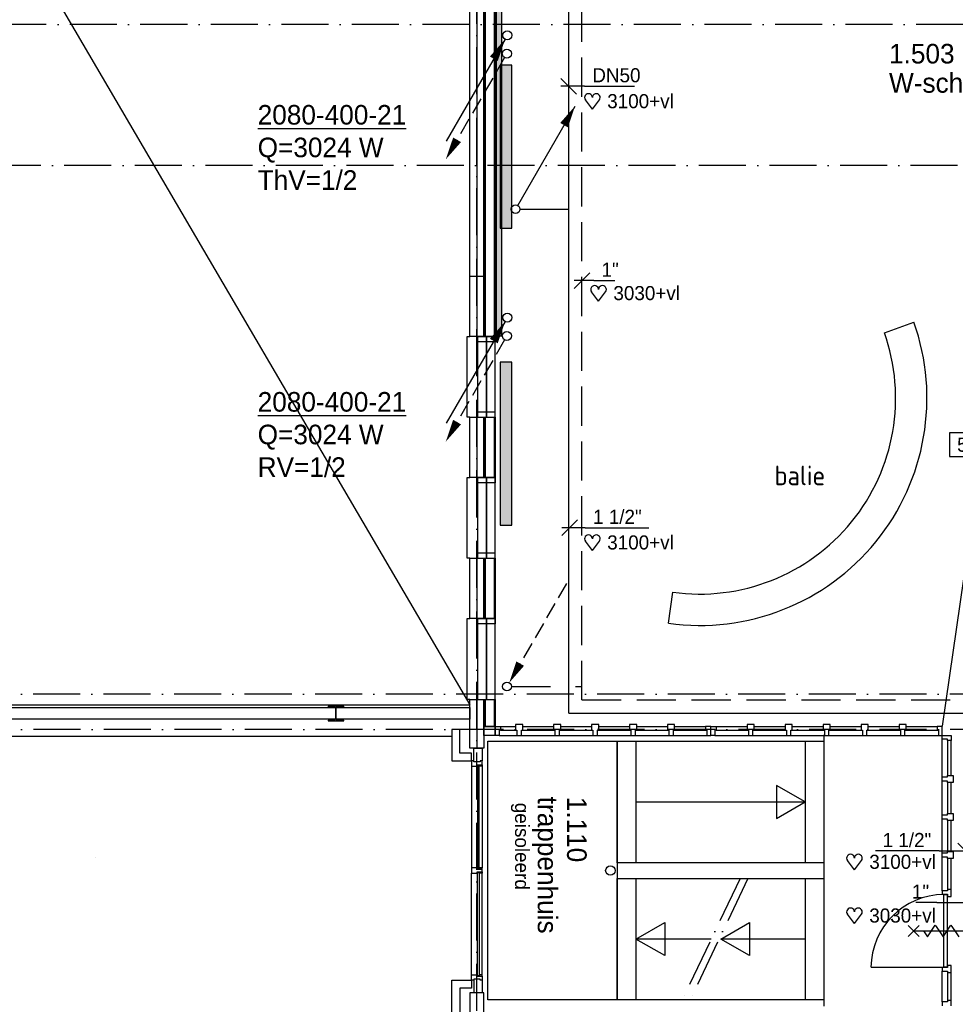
# Model space of a CAD drawing. Extents: x -39327 to 109237, y 358172 to 442272.
# Tile 31 of 96: x 16272 to 28214, y 400285 to 412853. Entities that reach past the tile are written whole.
import ezdxf
from ezdxf.enums import TextEntityAlignment as Align

# ---------------------------------------------------------------- set-up
doc = ezdxf.new("R2010")
doc.units = 0
doc.header["$LTSCALE"] = 100
for name, pattern in [('2322107', [2000, 1000, 1000]), ('2322108', [7, 5, -2]), ('DASHDOT', [9, 6, -1.5, 0, -1.5])]:
    doc.linetypes.add(name, pattern=pattern)
doc.layers.get('0').update_dxf_attribs({"linetype": 'CONTINUOUS'})
for name, color, linetype in [('AL$1----_ALGEMEEN', 7, 'CONTINUOUS'), ('AL$2----_STEMPEL', 7, 'CONTINUOUS'), ('AL$7----_STRAMIEN', 1, 'DASHDOT'), ('AL21----_BUITENWAND', 4, 'CONTINUOUS'), ('AL22----_BINNENWAND', 7, 'CONTINUOUS'), ('AL24----_TRAPPEN', 7, 'CONTINUOUS'), ('AL28----_KONSTRUKTIE', 3, 'CONTINUOUS'), ('AL31----_BUITENKOZ', 7, 'CONTINUOUS'), ('AL32----_BINNENKOZ', 7, 'CONTINUOUS'), ('AL65----_BEVEILIGING', 7, 'CONTINUOUS'), ('ALXAA---_GEWBETON', 12, 'CONTINUOUS'), ('ALXOU---_GLAS', 7, 'CONTINUOUS'), ('BOUW', 8, 'CONTINUOUS'), ('KABELGOOT1', 8, 'CONTINUOUS'), ('WI561---', 1, 'CONTINUOUS'), ('WL561---', 4, 'CONTINUOUS'), ('WL561---_AANVOER', 4, 'CONTINUOUS'), ('WL561---_RETOUR', 4, 'CONTINUOUS'), ('WL570---', 3, 'CONTINUOUS'), ('WM561---', 1, 'CONTINUOUS'), ('WM570---', 1, 'CONTINUOUS')]:
    doc.layers.add(name, color=color, linetype=linetype)
doc.styles.add('BURO-018', font='BUROFONT.shx', dxfattribs={"height": 180})
doc.styles.add('BURO-025', font='BUROFONT.shx', dxfattribs={"height": 250})
doc.styles.get("Standard").update_dxf_attribs({"font": 'ISOCP'})

# ---------------------------------------------------------------- blocks, each defined once
blk = doc.blocks.new('LU-ORND')
at = {"color": 0, "linetype": 'CONTINUOUS'}
for p, q in [((-3, 1.5), (-3, -1.5)), ((3, 1.5), (-3, 1.5)), ((3, -1.5), (3, 1.5)), ((-3, -1.5), (3, -1.5))]:
    blk.add_line(p, q, dxfattribs=at)
blk = doc.blocks.new('CVRINFO2')
at = {"color": 0, "linetype": 'CONTINUOUS', "style": 'BURO-025'}
for tag, p in [('CV_TEXT125', (0, 0)), ('CV_TEXT225', (0, -4.17)), ('CV_TEXT325', (0, -8.33)), ('CV_TEXT425', (0, -12.5))]:
    blk.add_attdef(tag, p, '', height=2.5, dxfattribs=at)
blk = doc.blocks.new('2322401')
at = {"color": 0, "linetype": 'CONTINUOUS'}
for p, q in [((-0.5, 0.5, 1), (-0.5, 0.5)), ((-0.5, 0.5, 1), (-0.5, -0.5, 1)), ((0.5, 0.5, 1), (-0.5, 0.5, 1)), ((0.5, 0.5), (-0.5, 0.5)), ((-0.5, 0.5), (-0.5, -0.5)), ((0.5, 0.5, 1), (0.5, 0.5)), ((0.5, -0.5, 1), (0.5, 0.5, 1)), ((0.5, -0.5), (0.5, 0.5)), ((-0.5, -0.5, 1), (-0.5, -0.5)), ((-0.5, -0.5, 1), (0.5, -0.5, 1)), ((-0.5, -0.5), (0.5, -0.5)), ((0.5, -0.5, 1), (0.5, -0.5))]:
    blk.add_line(p, q, dxfattribs=at)
blk = doc.blocks.new('CVHATCH1')
at = {"color": 0, "linetype": 'CONTINUOUS'}
blk.add_solid([(-0.5, -0.5), (0.5, -0.5), (-0.5, 0.5), (0.5, 0.5)], dxfattribs=at)
blk = doc.blocks.new('LDV4107')
at = {"color": 0, "linetype": 'CONTINUOUS'}
blk.add_line((-0.25, -0.43), (-6.75, -11.69), dxfattribs=at)
blk.add_lwpolyline([(-0.25, -0.43, 0, 1, 0), (-1.5, -2.6, 1, 1, 0)], format="xyseb", dxfattribs=at)
blk.add_circle((0, 0), 0.5, dxfattribs=at)
blk = doc.blocks.new('LDV3108')
at = {"color": 0, "linetype": 'CONTINUOUS'}
for p, q in [((6.75, 11.69), (5.81, 10.07)), ((5.44, 9.42), (4.5, 7.79)), ((4.13, 7.14), (3.19, 5.52)), ((2.81, 4.87), (1.88, 3.25)), ((1.5, 2.6), (0.56, 0.97))]:
    blk.add_line(p, q, dxfattribs=at)
blk.add_lwpolyline([(0.25, 0.43, 0, 1, 0), (1.5, 2.6, 1, 1, 0)], format="xyseb", dxfattribs=at)
blk.add_circle((0, 0), 0.5, dxfattribs=at)
blk = doc.blocks.new('LDV1107')
at = {"color": 0, "linetype": 'CONTINUOUS'}
blk.add_line((0.25, 0.43), (6.75, 11.69), dxfattribs=at)
blk.add_lwpolyline([(6.75, 11.69, 0, 1, 0), (5.5, 9.53, 1, 1, 0)], format="xyseb", dxfattribs=at)
blk.add_circle((0, 0), 0.5, dxfattribs=at)
blk = doc.blocks.new('*U267', base_point=(17319, 392087))
at = {"color": 0, "linetype": 'CONTINUOUS'}
for p, q in [((17419, 392187), (17219, 391987)), ((17469, 392087), (17219, 392087)), ((17469, 392087), (17739, 392087))]:
    blk.add_line(p, q, dxfattribs=at)
at = {"color": 0, "linetype": 'CONTINUOUS', "style": 'BURO-018'}
blk.add_text('1"', height=180, dxfattribs=at).set_placement((17569, 392137))
blk = doc.blocks.new('HART')
at = {"color": 1}
for q in [(-39.7, 52.4), (39.7, 52.4)]:
    blk.add_line((0, 0), q, dxfattribs=at)
for centre, start, end in [((-22.1, 65.7), 0, 217.1867), ((22.1, 65.7), 322.8133, 180)]:
    blk.add_arc(centre, 22.1, start, end, dxfattribs=at)
blk = doc.blocks.new('*U268', base_point=(22736, 402242))
at = {"color": 0, "linetype": 'CONTINUOUS'}
for p, q in [((22636, 402342), (22836, 402142)), ((22397, 402242), (21587, 402242)), ((22397, 402242), (22836, 402242))]:
    blk.add_line(p, q, dxfattribs=at)
at = {"color": 0, "linetype": 'CONTINUOUS', "style": 'BURO-018'}
blk.add_text('1 1/2"', height=180, dxfattribs=at).set_placement((22297, 402292), align=Align.RIGHT)
blk = doc.blocks.new('*U269', base_point=(22936, 401584))
at = {"color": 0, "linetype": 'CONTINUOUS'}
for p, q in [((22836, 401684), (23036, 401484)), ((22370, 401584), (22100, 401584)), ((22370, 401584), (23036, 401584))]:
    blk.add_line(p, q, dxfattribs=at)
at = {"color": 0, "linetype": 'CONTINUOUS', "style": 'BURO-018'}
blk.add_text('1"', height=180, dxfattribs=at).set_placement((22270, 401634), align=Align.RIGHT)
blk = doc.blocks.new('*U266', base_point=(17119, 389042))
at = {"color": 0, "linetype": 'CONTINUOUS'}
for p, q in [((17219, 389142), (17019, 388942)), ((17319, 389042), (17019, 389042)), ((17319, 389042), (18129, 389042))]:
    blk.add_line(p, q, dxfattribs=at)
at = {"color": 0, "linetype": 'CONTINUOUS', "style": 'BURO-018'}
blk.add_text('1 1/2"', height=180, dxfattribs=at).set_placement((17419, 389092))
blk = doc.blocks.new('*U271', base_point=(17402, 412004))
at = {"color": 0, "linetype": 'CONTINUOUS'}
for p, q in [((17502, 411904), (17302, 412104)), ((17602, 412004), (17302, 412004)), ((17602, 412004), (18242, 412004))]:
    blk.add_line(p, q, dxfattribs=at)
at = {"color": 0, "linetype": 'CONTINUOUS', "style": 'BURO-018'}
blk.add_text('DN50', height=180, dxfattribs=at).set_placement((17702, 412054))
blk = doc.blocks.new('A$C6E6F3BC9')
at = {"layer": 'KABELGOOT1'}
h = blk.add_hatch(dxfattribs=at)
h.set_pattern_fill('DOTS', color=256, scale=20, style=0)
h.set_pattern_definition([(0, (-2505.993, 85430.135), (15.875, 31.75), [0, -31.75])])
h.paths.add_polyline_path([(14306, 53475), (14241, 53475), (14241, 37320), (14306, 37320)])
for p, q in [((14241, 37288), (14241, 53475)), ((14306, 53475), (14306, 37288)), ((14306, 37288), (14241, 37288))]:
    blk.add_line(p, q, dxfattribs=at)
blk = doc.blocks.new('LDV2108')
at = {"color": 0, "linetype": 'CONTINUOUS'}
for p, q in [((-0.25, -0.43), (-1.19, -2.06)), ((-1.56, -2.71), (-2.5, -4.33)), ((-2.87, -4.98), (-3.81, -6.6)), ((-4.19, -7.25), (-5.12, -8.88)), ((-5.5, -9.53), (-6.44, -11.15))]:
    blk.add_line(p, q, dxfattribs=at)
blk.add_lwpolyline([(-6.75, -11.69, 0, 1, 0), (-5.5, -9.53, 1, 1, 0)], format="xyseb", dxfattribs=at)
blk.add_circle((0, 0), 0.5, dxfattribs=at)

msp = doc.modelspace()

# ---------------------------------------------------------------- linework, layer by layer
at = {"color": 8, "linetype": 'CONTINUOUS'}
for p, q in [((20408, 404092.8), (20208, 404092.8)), ((20208, 404092.8), (20208, 404082.8)), ((20208, 404082.8), (20286.7, 404082.8)), ((20304.7, 404064.8), (20304.7, 403930.8)), ((20311.2, 403930.8), (20311.2, 404064.8)), ((20329.2, 404082.8), (20408, 404082.8)), ((20408, 404082.8), (20408, 404092.8)), ((20286.7, 403912.8), (20208, 403912.8)), ((20208, 403912.8), (20208, 403902.8)), ((20208, 403902.8), (20408, 403902.8)), ((20408, 403912.8), (20329.2, 403912.8)), ((20408, 403902.8), (20408, 403912.8)), ((22343, 403832.3), (22410, 403832.3)), ((22343, 403718.3), (22343, 403832.3)), ((22410, 403832.3), (22410, 403785.3)), ((22692, 403857.3), (22602, 403857.3)), ((22602, 403857.3), (22602, 403785.3)), ((22692, 403785.3), (22692, 403857.3)), ((23177, 403857.3), (23087, 403857.3)), ((23087, 403857.3), (23087, 403785.3)), ((23177, 403785.3), (23177, 403857.3)), ((23662, 403857.3), (23572, 403857.3)), ((23572, 403857.3), (23572, 403785.3)), ((23662, 403785.3), (23662, 403857.3)), ((24147, 403857.3), (24057, 403857.3)), ((24057, 403857.3), (24057, 403785.3)), ((24147, 403785.3), (24147, 403857.3)), ((24632, 403857.3), (24542, 403857.3)), ((24542, 403857.3), (24542, 403785.3)), ((24632, 403785.3), (24632, 403857.3)), ((25094, 403832.3), (25027, 403832.3)), ((25027, 403832.3), (25027, 403785.3)), ((25094, 403718.3), (25094, 403832.3)), ((25094, 403832.3), (25161, 403832.3)), ((25094, 403718.3), (25094, 403832.3)), ((25161, 403832.3), (25161, 403785.3)), ((25646, 403857.3), (25556, 403857.3)), ((25556, 403857.3), (25556, 403785.3)), ((25646, 403785.3), (25646, 403857.3)), ((26131, 403857.3), (26041, 403857.3)), ((26041, 403857.3), (26041, 403785.3)), ((26131, 403785.3), (26131, 403857.3)), ((26616, 403857.3), (26526, 403857.3)), ((26526, 403857.3), (26526, 403785.3)), ((26616, 403785.3), (26616, 403857.3)), ((27101, 403857.3), (27011, 403857.3)), ((27011, 403857.3), (27011, 403785.3)), ((27101, 403785.3), (27101, 403857.3)), ((27586, 403857.3), (27496, 403857.3)), ((27496, 403857.3), (27496, 403785.3)), ((27586, 403785.3), (27586, 403857.3)), ((28048, 403832.3), (27981, 403832.3)), ((27981, 403832.3), (27981, 403785.3)), ((28048, 403718.3), (28048, 403832.3)), ((22393, 403718.3), (22343, 403718.3)), ((22410, 403785.3), (22393, 403785.3)), ((22393, 403785.3), (22393, 403718.3)), ((22602, 403785.3), (22619, 403785.3)), ((22619, 403785.3), (22619, 403718.3)), ((22619, 403718.3), (22675, 403718.3)), ((22675, 403718.3), (22675, 403785.3)), ((22675, 403785.3), (22692, 403785.3)), ((23087, 403785.3), (23104, 403785.3)), ((23104, 403785.3), (23104, 403718.3)), ((23104, 403718.3), (23160, 403718.3)), ((23160, 403718.3), (23160, 403785.3)), ((23160, 403785.3), (23177, 403785.3)), ((23572, 403785.3), (23589, 403785.3)), ((23589, 403785.3), (23589, 403718.3)), ((23589, 403718.3), (23645, 403718.3)), ((23645, 403718.3), (23645, 403785.3)), ((23645, 403785.3), (23662, 403785.3)), ((24057, 403785.3), (24074, 403785.3)), ((24074, 403785.3), (24074, 403718.3)), ((24074, 403718.3), (24130, 403718.3)), ((24130, 403718.3), (24130, 403785.3)), ((24130, 403785.3), (24147, 403785.3)), ((24542, 403785.3), (24559, 403785.3)), ((24559, 403785.3), (24559, 403718.3)), ((24559, 403718.3), (24615, 403718.3)), ((24615, 403718.3), (24615, 403785.3)), ((24615, 403785.3), (24632, 403785.3)), ((25027, 403785.3), (25044, 403785.3)), ((25044, 403785.3), (25044, 403718.3)), ((25044, 403718.3), (25094, 403718.3)), ((25144, 403718.3), (25094, 403718.3)), ((25161, 403785.3), (25144, 403785.3)), ((25144, 403785.3), (25144, 403718.3)), ((25556, 403785.3), (25573, 403785.3)), ((25573, 403785.3), (25573, 403718.3)), ((25573, 403718.3), (25629, 403718.3)), ((25629, 403718.3), (25629, 403785.3)), ((25629, 403785.3), (25646, 403785.3)), ((26041, 403785.3), (26058, 403785.3)), ((26058, 403785.3), (26058, 403718.3)), ((26058, 403718.3), (26114, 403718.3)), ((26114, 403718.3), (26114, 403785.3)), ((26114, 403785.3), (26131, 403785.3)), ((26526, 403785.3), (26543, 403785.3)), ((26543, 403785.3), (26543, 403718.3)), ((26543, 403718.3), (26599, 403718.3)), ((26599, 403718.3), (26599, 403785.3)), ((26599, 403785.3), (26616, 403785.3)), ((27011, 403785.3), (27028, 403785.3)), ((27028, 403785.3), (27028, 403718.3)), ((27028, 403718.3), (27084, 403718.3)), ((27084, 403718.3), (27084, 403785.3)), ((27084, 403785.3), (27101, 403785.3)), ((27496, 403785.3), (27513, 403785.3)), ((27513, 403785.3), (27513, 403718.3)), ((27513, 403718.3), (27569, 403718.3)), ((27569, 403718.3), (27569, 403785.3)), ((27569, 403785.3), (27586, 403785.3)), ((27981, 403785.3), (27998, 403785.3)), ((27998, 403785.3), (27998, 403718.3)), ((27998, 403718.3), (28048, 403718.3)), ((28048, 403668.3), (28048, 403718.3)), ((28048, 403718.3), (28162, 403718.3)), ((28162, 403718.3), (28162, 403651.3)), ((28115, 403668.3), (28048, 403668.3)), ((28115, 403651.3), (28115, 403668.3)), ((28162, 403651.3), (28115, 403651.3)), ((28048, 403134.3), (28048, 403190.3)), ((28048, 403190.3), (28115, 403190.3)), ((28115, 403190.3), (28115, 403207.3)), ((28115, 403207.3), (28187, 403207.3)), ((28187, 403207.3), (28187, 403117.3)), ((28115, 403134.3), (28048, 403134.3)), ((28115, 403117.3), (28115, 403134.3)), ((28187, 403117.3), (28115, 403117.3)), ((28048, 402649.3), (28048, 402705.3)), ((28048, 402705.3), (28115, 402705.3)), ((28115, 402705.3), (28115, 402722.3)), ((28115, 402722.3), (28187, 402722.3)), ((28187, 402722.3), (28187, 402632.3)), ((28115, 402649.3), (28048, 402649.3)), ((28115, 402632.3), (28115, 402649.3)), ((28187, 402632.3), (28115, 402632.3)), ((28048, 402164.3), (28048, 402220.3)), ((28048, 402220.3), (28115, 402220.3)), ((28115, 402220.3), (28115, 402237.3)), ((28115, 402237.3), (28187, 402237.3)), ((28187, 402237.3), (28187, 402147.3)), ((28115, 402164.3), (28048, 402164.3)), ((28115, 402147.3), (28115, 402164.3)), ((28187, 402147.3), (28115, 402147.3)), ((28115, 401735.3), (28048, 401735.3)), ((28048, 401735.3), (28048, 401689.3)), ((28048, 401689.3), (28115, 401689.3)), ((28162, 401752.3), (28115, 401752.3)), ((28115, 401752.3), (28115, 401735.3)), ((28115, 401689.3), (28115, 401662.3)), ((28162, 401662.3), (28162, 401752.3)), ((28115, 401662.3), (28162, 401662.3)), ((27138, 400757.3), (28068, 400757.3)), ((28115, 400755.3), (28048, 400755.3)), ((28048, 400755.3), (28048, 400709.3)), ((28048, 400709.3), (28115, 400709.3)), ((28162, 400782.3), (28115, 400782.3)), ((28115, 400782.3), (28115, 400755.3)), ((28115, 400709.3), (28115, 400692.3)), ((28115, 400692.3), (28162, 400692.3)), ((28162, 400692.3), (28162, 400782.3)), ((28115, 400316.3), (28048, 400316.3)), ((28048, 400316.3), (28048, 400266.3)), ((28162, 400333.3), (28115, 400333.3)), ((28115, 400333.3), (28115, 400316.3)), ((28162, 400266.3), (28162, 400333.3))]:
    msp.add_line(p, q, dxfattribs=at)
for centre, radius, start, end in [((20286.7, 404064.8), 18, 0, 90), ((20329.2, 404064.8), 18, 90, 180), ((20286.7, 403930.8), 18, 270, 0), ((20329.2, 403930.8), 18, 180, 270), ((28076.8, 400748.5), 938.9, 90.53799, 179.46201)]:
    msp.add_arc(centre, radius, start, end, dxfattribs=at)
at = {"layer": 'AL$1----_ALGEMEEN', "color": 8}
for p, q in [((9658, 425207.8), (22018, 404107.8)), ((31109, 425017.8), (28044.8, 403836.6)), ((9658, 404107.8), (22018, 404107.8))]:
    msp.add_line(p, q, dxfattribs=at)
at = {"layer": 'AL$2----_STEMPEL', "color": 8}
for p, q in [((22067.5, 402026.3), (22038, 402026.3)), ((22038, 402026.3), (22038, 401959.3)), ((22038, 401959.3), (22110, 401959.3)), ((22110, 402026.3), (22067.5, 402026.3)), ((22110, 402009.3), (22110, 402026.3)), ((22139, 402009.3), (22110, 402009.3)), ((22110, 401959.3), (22110, 401976.3)), ((22110, 401976.3), (22177, 401976.3)), ((22177, 402009.3), (22139, 402009.3)), ((22177, 401976.3), (22177, 402009.3))]:
    msp.add_line(p, q, dxfattribs=at)
at = {"layer": 'AL$7----_STRAMIEN', "color": 1}
for p, q in [((22108, 369596.9), (22108, 438822.2)), ((31013.3, 412792.8), (8116, 412792.8)), ((32743.1, 410992.8), (8116, 410992.8)), ((80950.4, 404242.8), (9206, 404242.8)), ((86354.3, 403792.8), (8116, 403792.8))]:
    msp.add_line(p, q, dxfattribs=at)
at = {"layer": 'AL21----_BUITENWAND', "color": 8}
for p, q in [((11893, 404072.8), (22018, 404072.8)), ((22018, 404072.8), (22018, 403922.8)), ((22018, 403922.8), (11893, 403922.8)), ((21788, 403702.8), (11893, 403702.8)), ((21888, 403792.8), (21788, 403792.8)), ((21788, 403792.8), (21788, 403392.8)), ((21888, 403492.8), (21888, 403792.8)), ((22038, 403492.8), (21888, 403492.8)), ((22038, 403392.8), (22038, 403492.8)), ((21788, 403392.8), (22038, 403392.8)), ((21788, 399807.8), (21788, 400592.8)), ((21788, 400592.8), (22038, 400592.8)), ((22038, 400592.8), (22038, 400492.8)), ((22038, 400492.8), (21888, 400492.8)), ((21888, 400492.8), (21888, 399907.8))]:
    msp.add_line(p, q, dxfattribs=at)
at = {"layer": 'AL22----_BINNENWAND', "color": 8}
for p, q in [((22198, 408807.8), (22198, 425162.8)), ((22343, 425017.8), (22343, 408807.8)), ((22343, 408807.8), (22198, 408807.8)), ((22198, 407007.8), (22198, 407777.8)), ((22198, 407777.8), (22343, 407777.8)), ((22343, 407777.8), (22343, 407007.8)), ((22343, 407007.8), (22198, 407007.8)), ((22198, 405207.8), (22198, 405977.8)), ((22198, 405977.8), (22343, 405977.8)), ((22343, 405977.8), (22343, 405207.8)), ((22343, 405207.8), (22198, 405207.8)), ((22198, 403832.3), (22198, 404177.8)), ((22198, 404177.8), (22343, 404177.8)), ((22343, 404177.8), (22343, 403832.3)), ((22198, 403718.3), (22198, 403832.3)), ((22198, 403832.3), (22343, 403832.3)), ((22343, 403832.3), (22198, 403832.3)), ((22343, 403832.3), (22343, 403718.3)), ((22343, 403718.3), (22198, 403718.3))]:
    msp.add_line(p, q, dxfattribs=at)
at = {"layer": 'AL22----_BINNENWAND', "color": 8, "linetype": 'CONTINUOUS'}
for p, q in [((22213, 425147.8), (22213, 408807.8)), ((22328, 425032.8), (22328, 408807.8)), ((22213, 407777.8), (22213, 407007.8)), ((22328, 407777.8), (22328, 407007.8)), ((22213, 405977.8), (22213, 405207.8)), ((22328, 405977.8), (22328, 405207.8)), ((22213, 404177.8), (22213, 403832.3)), ((22328, 404177.8), (22328, 403832.3))]:
    msp.add_line(p, q, dxfattribs=at)
at = {"layer": 'AL24----_TRAPPEN', "color": 8}
for p, q in [((26538, 403722.8), (26538, 400262.8)), ((22248, 400342.8), (22248, 403642.8)), ((22248, 403642.8), (23898, 403642.8)), ((23898, 403642.8), (23898, 400342.8)), ((23898, 403642.8), (26538, 403642.8)), ((23898, 402092.8), (23898, 403642.8)), ((24138, 403642.8), (24138, 402092.8)), ((26298, 403642.8), (26298, 402092.8)), ((26538, 403642.8), (26538, 402092.8)), ((26298, 402867.8), (25931.4, 403079.4)), ((25931.4, 403079.4), (25931.4, 402656.2)), ((24138, 402867.8), (26298, 402867.8)), ((25931.4, 402656.2), (26298, 402867.8)), ((26538, 402092.8), (23898, 402092.8)), ((23898, 401892.8), (26538, 401892.8)), ((23898, 400342.8), (23898, 401892.8)), ((24138, 401892.8), (24138, 400342.8)), ((26298, 401892.8), (26298, 400342.8)), ((26538, 401892.8), (26538, 400342.8)), ((24138, 401117.8), (24504.5, 401329.4)), ((24504.5, 401329.4), (24504.5, 400906.2)), ((25220.9, 401117.8), (25587.5, 401329.4)), ((25587.5, 401329.4), (25587.5, 400906.2)), ((25097.7, 401117.8), (24138, 401117.8)), ((24504.5, 400906.2), (24138, 401117.8)), ((26298, 401117.8), (25220.9, 401117.8)), ((25587.5, 400906.2), (25220.9, 401117.8)), ((23898, 400342.8), (22248, 400342.8)), ((26538, 400342.8), (23898, 400342.8))]:
    msp.add_line(p, q, dxfattribs=at)
at = {"layer": 'AL24----_TRAPPEN', "color": 8, "linetype": 'DASHDOT'}
for p, q in [((25467.7, 401892.8), (24727.7, 400342.8)), ((25567.7, 401892.8), (24827.7, 400342.8))]:
    msp.add_line(p, q, dxfattribs=at)
at = {"layer": 'AL24----_TRAPPEN', "color": 8}
msp.add_circle((23811, 401992.8), 60, dxfattribs=at)
at = {"layer": 'AL28----_KONSTRUKTIE', "color": 8}
for p, q in [((22018, 408807.8), (22018, 425342.8)), ((22198, 425162.8), (22198, 408807.8)), ((22018, 408807.8), (22018, 409577.8)), ((22018, 409577.8), (22198, 409577.8)), ((22198, 409577.8), (22198, 408807.8)), ((22198, 408807.8), (22018, 408807.8)), ((22198, 408807.8), (22018, 408807.8)), ((22018, 407007.8), (22018, 407777.8)), ((22018, 407777.8), (22198, 407777.8)), ((22198, 407777.8), (22198, 407007.8)), ((22198, 407007.8), (22018, 407007.8)), ((22018, 405207.8), (22018, 405977.8)), ((22018, 405977.8), (22198, 405977.8)), ((22198, 405977.8), (22198, 405207.8)), ((22198, 405207.8), (22018, 405207.8)), ((22018, 403552.8), (22018, 404177.8)), ((22018, 404177.8), (22198, 404177.8)), ((22198, 404177.8), (22198, 403552.8)), ((22198, 403552.8), (22018, 403552.8)), ((22198, 400432.9), (22018, 400432.9)), ((22018, 400432.9), (22018, 399807.8)), ((22198, 399900.1), (22198, 400432.9))]:
    msp.add_line(p, q, dxfattribs=at)
at = {"layer": 'AL31----_BUITENKOZ', "color": 8}
for p, q in [((22115, 408807.8), (22229, 408807.8)), ((22115, 408740.8), (22115, 408807.8)), ((22229, 408740.8), (22115, 408740.8)), ((22229, 408807.8), (22229, 408740.8)), ((22229, 408807.8), (22343, 408807.8)), ((22229, 408740.8), (22229, 408807.8)), ((22343, 408740.8), (22229, 408740.8)), ((22343, 408807.8), (22343, 408740.8)), ((22229, 407844.8), (22115, 407844.8)), ((22115, 407844.8), (22115, 407777.8)), ((22229, 407777.8), (22229, 407844.8)), ((22343, 407844.8), (22229, 407844.8)), ((22229, 407844.8), (22229, 407777.8)), ((22343, 407777.8), (22343, 407844.8)), ((22115, 407777.8), (22229, 407777.8)), ((22229, 407777.8), (22343, 407777.8)), ((22115, 407007.8), (22229, 407007.8)), ((22115, 406940.8), (22115, 407007.8)), ((22229, 407007.8), (22229, 406940.8)), ((22229, 407007.8), (22343, 407007.8)), ((22229, 406940.8), (22229, 407007.8)), ((22343, 407007.8), (22343, 406940.8)), ((22229, 406940.8), (22115, 406940.8)), ((22343, 406940.8), (22229, 406940.8)), ((22229, 406044.8), (22115, 406044.8)), ((22115, 406044.8), (22115, 405977.8)), ((22115, 405977.8), (22229, 405977.8)), ((22229, 405977.8), (22229, 406044.8)), ((22343, 406044.8), (22229, 406044.8)), ((22229, 406044.8), (22229, 405977.8)), ((22229, 405977.8), (22343, 405977.8)), ((22343, 405977.8), (22343, 406044.8)), ((22115, 405207.8), (22229, 405207.8)), ((22115, 405140.8), (22115, 405207.8)), ((22229, 405207.8), (22229, 405140.8)), ((22229, 405207.8), (22343, 405207.8)), ((22229, 405140.8), (22229, 405207.8)), ((22343, 405207.8), (22343, 405140.8)), ((22229, 405140.8), (22115, 405140.8)), ((22343, 405140.8), (22229, 405140.8)), ((22229, 404244.8), (22115, 404244.8)), ((22115, 404244.8), (22115, 404177.8)), ((22229, 404177.8), (22229, 404244.8)), ((22343, 404244.8), (22229, 404244.8)), ((22229, 404244.8), (22229, 404177.8)), ((22343, 404177.8), (22343, 404244.8)), ((22115, 404177.8), (22229, 404177.8)), ((22229, 404177.8), (22343, 404177.8)), ((22067.5, 403378.8), (22067.5, 403552.8)), ((22067.5, 403552.8), (22177, 403552.8)), ((22177, 403552.8), (22177, 403392.8)), ((22067.5, 403392.8), (22038, 403392.8)), ((22038, 403392.8), (22038, 403325.8)), ((22038, 403325.8), (22110, 403325.8)), ((22038, 403325.8), (22038, 402026.3)), ((22067.5, 403378.8), (22067.5, 403392.8)), ((22147.5, 403378.8), (22067.5, 403378.8)), ((22110, 403325.8), (22110, 403342.8)), ((22110, 403342.8), (22177, 403342.8)), ((22110, 403325.8), (22110, 403342.8)), ((22110, 403342.8), (22139, 403342.8)), ((22114, 403325.8), (22110, 403325.8)), ((22135, 403338.8), (22114, 403338.8)), ((22114, 403338.8), (22114, 403325.8)), ((22135, 403325.8), (22135, 403338.8)), ((22139, 403325.8), (22135, 403325.8)), ((22139, 403342.8), (22177, 403342.8)), ((22139, 403325.8), (22139, 403342.8)), ((22139, 403342.8), (22139, 403325.8)), ((22177, 403325.8), (22139, 403325.8)), ((22177, 403392.8), (22147.5, 403392.8)), ((22147.5, 403392.8), (22147.5, 403378.8)), ((22177, 403342.8), (22177, 403392.8)), ((22177, 403342.8), (22177, 403325.8)), ((22177, 403325.8), (22177, 402026.3)), ((22038, 400659.8), (22038, 401959.3)), ((22114, 402026.3), (22110, 402026.3)), ((22110, 402026.3), (22110, 402009.3)), ((22110, 402009.3), (22139, 402009.3)), ((22110, 401959.3), (22110, 401976.3)), ((22110, 401976.3), (22139, 401976.3)), ((22114, 401959.3), (22110, 401959.3)), ((22114, 402013.3), (22114, 402026.3)), ((22135, 402013.3), (22114, 402013.3)), ((22135, 401972.3), (22114, 401972.3)), ((22114, 401972.3), (22114, 401959.3)), ((22139, 402026.3), (22135, 402026.3)), ((22135, 402026.3), (22135, 402013.3)), ((22135, 401959.3), (22135, 401972.3)), ((22139, 401959.3), (22135, 401959.3)), ((22177, 402026.3), (22139, 402026.3)), ((22139, 402026.3), (22139, 402009.3)), ((22139, 402009.3), (22139, 402026.3)), ((22139, 402009.3), (22177, 402009.3)), ((22139, 401976.3), (22177, 401976.3)), ((22139, 401959.3), (22139, 401976.3)), ((22139, 401976.3), (22139, 401959.3)), ((22177, 401959.3), (22139, 401959.3)), ((22177, 402009.3), (22177, 402026.3)), ((22177, 401976.3), (22177, 401959.3)), ((22177, 400659.8), (22177, 401959.3)), ((22038, 400592.8), (22038, 400659.8)), ((22038, 400659.8), (22110, 400659.8)), ((22110, 400659.8), (22110, 400642.8)), ((22114, 400659.8), (22110, 400659.8)), ((22110, 400659.8), (22110, 400642.8)), ((22114, 400646.8), (22114, 400659.8)), ((22139, 400659.8), (22135, 400659.8)), ((22135, 400659.8), (22135, 400646.8)), ((22177, 400659.8), (22139, 400659.8)), ((22139, 400659.8), (22139, 400642.8)), ((22139, 400642.8), (22139, 400659.8)), ((22177, 400642.8), (22177, 400659.8)), ((22067.5, 400592.8), (22038, 400592.8)), ((22147.5, 400606.8), (22067.5, 400606.8)), ((22067.5, 400606.8), (22067.5, 400592.8)), ((22067.5, 400592.8), (22067.5, 400432.9)), ((22110, 400642.8), (22177, 400642.8)), ((22110, 400642.8), (22139, 400642.8)), ((22135, 400646.8), (22114, 400646.8)), ((22139, 400642.8), (22177, 400642.8)), ((22147.5, 400592.8), (22147.5, 400606.8)), ((22177, 400592.8), (22147.5, 400592.8)), ((22177, 400642.8), (22177, 400592.8)), ((22177, 400592.8), (22177, 400432.9))]:
    msp.add_line(p, q, dxfattribs=at)
at = {"layer": 'AL32----_BINNENKOZ', "color": 8}
for p, q in [((27308.3, 408858), (27685.3, 408991.9)), ((21983, 407777.8), (21983, 408807.8)), ((21983, 408807.8), (22018, 408807.8)), ((22229, 408807.8), (22115, 408807.8)), ((22115, 408807.8), (22115, 407777.8)), ((22229, 407777.8), (22229, 408807.8)), ((22343, 408807.8), (22229, 408807.8)), ((22229, 408807.8), (22229, 407777.8)), ((22343, 407777.8), (22343, 408807.8)), ((22018, 407777.8), (21983, 407777.8)), ((22115, 407777.8), (22229, 407777.8)), ((22229, 407777.8), (22343, 407777.8)), ((21983, 405977.8), (21983, 407007.8)), ((21983, 407007.8), (22018, 407007.8)), ((22229, 407007.8), (22115, 407007.8)), ((22115, 407007.8), (22115, 405977.8)), ((22229, 405977.8), (22229, 407007.8)), ((22343, 407007.8), (22229, 407007.8)), ((22229, 407007.8), (22229, 405977.8)), ((22343, 405977.8), (22343, 407007.8)), ((22018, 405977.8), (21983, 405977.8)), ((22115, 405977.8), (22229, 405977.8)), ((22229, 405977.8), (22343, 405977.8)), ((24554.5, 405149), (24609.4, 405545.2)), ((21983, 404177.8), (21983, 405207.8)), ((21983, 405207.8), (22018, 405207.8)), ((22229, 405207.8), (22115, 405207.8)), ((22115, 405207.8), (22115, 404177.8)), ((22229, 404177.8), (22229, 405207.8)), ((22343, 405207.8), (22229, 405207.8)), ((22229, 405207.8), (22229, 404177.8)), ((22343, 404177.8), (22343, 405207.8)), ((22018, 404177.8), (21983, 404177.8)), ((22115, 404177.8), (22229, 404177.8)), ((22229, 404177.8), (22343, 404177.8)), ((22410, 403832.3), (22602, 403832.3)), ((22692, 403832.3), (23087, 403832.3)), ((23177, 403832.3), (23572, 403832.3)), ((23662, 403832.3), (24057, 403832.3)), ((24147, 403832.3), (24542, 403832.3)), ((24632, 403832.3), (25027, 403832.3)), ((25161, 403832.3), (25556, 403832.3)), ((25646, 403832.3), (26041, 403832.3)), ((26131, 403832.3), (26526, 403832.3)), ((26616, 403832.3), (27011, 403832.3)), ((27101, 403832.3), (27496, 403832.3)), ((27586, 403832.3), (27981, 403832.3)), ((22393, 403718.3), (22619, 403718.3)), ((22410, 403785.3), (22602, 403785.3)), ((22675, 403718.3), (23104, 403718.3)), ((22692, 403785.3), (23087, 403785.3)), ((23160, 403718.3), (23589, 403718.3)), ((23177, 403785.3), (23572, 403785.3)), ((23645, 403718.3), (24074, 403718.3)), ((23662, 403785.3), (24057, 403785.3)), ((24130, 403718.3), (24559, 403718.3)), ((24147, 403785.3), (24542, 403785.3)), ((24615, 403718.3), (25044, 403718.3)), ((24632, 403785.3), (25027, 403785.3)), ((25144, 403718.3), (25573, 403718.3)), ((25161, 403785.3), (25556, 403785.3)), ((25629, 403718.3), (26058, 403718.3)), ((25646, 403785.3), (26041, 403785.3)), ((26114, 403718.3), (26543, 403718.3)), ((26131, 403785.3), (26526, 403785.3)), ((26599, 403718.3), (27028, 403718.3)), ((26616, 403785.3), (27011, 403785.3)), ((27084, 403718.3), (27513, 403718.3)), ((27101, 403785.3), (27496, 403785.3)), ((27569, 403718.3), (27998, 403718.3)), ((27586, 403785.3), (27981, 403785.3)), ((28048, 403190.3), (28048, 403668.3)), ((28115, 403651.3), (28115, 403207.3)), ((28162, 403207.3), (28162, 403651.3)), ((28048, 402705.3), (28048, 403134.3)), ((28115, 403117.3), (28115, 402722.3)), ((28162, 402722.3), (28162, 403117.3)), ((28048, 402220.3), (28048, 402649.3)), ((28115, 402632.3), (28115, 402237.3)), ((28162, 402237.3), (28162, 402632.3)), ((28048, 401735.3), (28048, 402164.3)), ((28115, 402147.3), (28115, 401752.3)), ((28162, 401752.3), (28162, 402147.3)), ((28048, 400316.3), (28048, 400709.3)), ((28115, 400692.3), (28115, 400333.3)), ((28162, 400333.3), (28162, 400692.3))]:
    msp.add_line(p, q, dxfattribs=at)
at = {"layer": 'AL32----_BINNENKOZ', "color": 8, "linetype": 'CONTINUOUS'}
for p, q in [((28068, 401687.3), (28109, 401687.3)), ((28068, 400757.3), (28068, 401687.3)), ((28109, 401687.3), (28109, 400757.3)), ((28109, 400757.3), (28068, 400757.3))]:
    msp.add_line(p, q, dxfattribs=at)
at = {"layer": 'AL32----_BINNENKOZ', "color": 8}
for radius in [2900, 2500]:
    msp.add_arc((24952.4, 408021.6), radius, 262.11373, 19.54648, dxfattribs=at)
at = {"layer": 'AL65----_BEVEILIGING', "color": 8, "linetype": 'CONTINUOUS'}
for p, q in [((27614, 401292.3), (27754, 401152.3)), ((27614, 401152.3), (27754, 401292.3)), ((27859, 401147.3), (27959, 401297.3)), ((27959, 401297.3), (28009, 401222.3)), ((28059, 401147.3), (28159, 401297.3)), ((28159, 401297.3), (28209, 401222.3)), ((27684, 401222.3), (28534, 401222.3)), ((27809, 401222.3), (27859, 401147.3)), ((28009, 401222.3), (28059, 401147.3)), ((28209, 401222.3), (28259, 401147.3))]:
    msp.add_line(p, q, dxfattribs=at)
at = {"layer": 'ALXAA---_GEWBETON', "color": 8}
for p, q in [((22108, 425252.8), (22108, 409577.8)), ((22108, 409577.8), (22108, 408807.8)), ((22108, 409577.8), (22108, 408807.8)), ((22108, 407777.8), (22108, 407007.8)), ((22108, 405977.8), (22108, 405207.8)), ((22108, 404177.8), (22108, 403552.8))]:
    msp.add_line(p, q, dxfattribs=at)
at = {"layer": 'ALXOU---_GLAS', "color": 8}
for p, q in [((22135, 403338.8), (22114, 403338.8)), ((22114, 403338.8), (22114, 402013.3)), ((22135, 402013.3), (22135, 403338.8)), ((22114, 402013.3), (22135, 402013.3)), ((22114, 401972.3), (22135, 401972.3)), ((22114, 400646.8), (22114, 401972.3)), ((22135, 401972.3), (22135, 400646.8)), ((22135, 400646.8), (22114, 400646.8))]:
    msp.add_line(p, q, dxfattribs=at)
at = {"layer": 'WL561---_AANVOER', "linetype": '2322107'}
for p, q in [((23280.8, 404002.1), (23280.8, 419392.4)), ((22651.6, 410434.9), (23276.4, 410434.9)), ((23280.8, 404002.1), (28345.8, 404002.1))]:
    msp.add_line(p, q, dxfattribs=at)
at = {"layer": 'WL561---_RETOUR', "linetype": '2322108'}
for p, q in [((23448.9, 404170.2), (23448.9, 413341.2)), ((22548.1, 404341.2), (23151.8, 404341.2)), ((23366.5, 404341.2), (23445.6, 404341.2)), ((23448.9, 404170.2), (28545.8, 404170.2))]:
    msp.add_line(p, q, dxfattribs=at)
at = {"layer": 'WM570---', "color": 1}
msp.add_line((17237.1, 402154.7), (17237.1, 402154.7), dxfattribs=at)

# ---------------------------------------------------------------- block references
at = {"layer": 'WI561---'}
ref = msp.add_blockref('CVRINFO2', (19309.6, 411514.2), dxfattribs=dict(at, xscale=100, yscale=100, zscale=100))
ref.add_attrib('CV_TEXT125', '%%u2080-400-21', (19309.6, 411514.2), dxfattribs={"layer": '0', "color": 2, "linetype": 'CONTINUOUS', "height": 250, "style": 'BURO-025'})
ref.add_attrib('CV_TEXT225', 'Q=3024 W', (19309.6, 411097.5), dxfattribs={"layer": '0', "color": 2, "linetype": 'CONTINUOUS', "height": 250, "style": 'BURO-025'})
ref.add_attrib('CV_TEXT325', 'ThV=1/2', (19309.6, 410680.9), dxfattribs={"layer": '0', "color": 2, "linetype": 'CONTINUOUS', "height": 250, "style": 'BURO-025'})
ref = msp.add_blockref('CVRINFO2', (19309.6, 407850.2), dxfattribs=dict(at, xscale=100, yscale=100, zscale=100))
ref.add_attrib('CV_TEXT125', '%%u2080-400-21', (19309.6, 407850.2), dxfattribs={"layer": '0', "color": 2, "linetype": 'CONTINUOUS', "height": 250, "style": 'BURO-025'})
ref.add_attrib('CV_TEXT225', 'Q=3024 W', (19309.6, 407433.6), dxfattribs={"layer": '0', "color": 2, "linetype": 'CONTINUOUS', "height": 250, "style": 'BURO-025'})
ref.add_attrib('CV_TEXT325', 'RV=1/2', (19309.6, 407016.9), dxfattribs={"layer": '0', "color": 2, "linetype": 'CONTINUOUS', "height": 250, "style": 'BURO-025'})
at = {"layer": 'WL561---', "xscale": 2080, "yscale": 150, "rotation": 270.0000000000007}
for name, p, zscale in [('2322401', (22478, 411230.8), 400), ('CVHATCH1', (22478, 411230.8), 2080), ('2322401', (22478, 407439.7), 400), ('CVHATCH1', (22478, 407439.7), 2080)]:
    msp.add_blockref(name, p, dxfattribs=dict(at, zscale=zscale))
at = {"layer": 'WL561---_AANVOER', "color": 2, "xscale": 112.5, "yscale": 112.5, "zscale": 112.5}
msp.add_blockref('LDV1107', (22601.3, 410434.9), dxfattribs=at)
at = {"layer": 'WL561---_RETOUR', "color": 2}
for name, p, xscale, yscale, zscale in [('LDV4107', (22497.1, 412654.3), 115.5, 115.5, 115.5), ('LDV2108', (22490, 412420.1), 115.5, 115.5, 115.5), ('LDV4107', (22497.1, 409051.3), 115.5, 115.5, 115.5), ('LDV2108', (22490, 408817.1), 115.5, 115.5, 115.5), ('LDV3108', (22491.8, 404341.2), 112.5, 112.5, 112.5)]:
    msp.add_blockref(name, p, dxfattribs=dict(at, xscale=xscale, yscale=yscale, zscale=zscale))
at = {"layer": 'WL570---', "color": 1}
msp.add_blockref('A$C6E6F3BC9', (8116, 371524.5), dxfattribs=at)
at = {"layer": 'WM561---'}
for name, p in [('*U271', (23280.8, 412004)), ('*U267', (23448.9, 409522.4)), ('*U266', (23290.4, 406367.8)), ('*U268', (28345.8, 402242.2)), ('*U269', (28545.8, 401583.9))]:
    msp.add_blockref(name, p, dxfattribs=at)
at = {"layer": 'WM570---', "xscale": 2.25, "yscale": 2.25, "zscale": 2.25}
for p in [(23581.8, 411710.9), (23660.4, 409261), (23581.8, 406078.3), (26926.5, 402002), (26926.5, 401316.2)]:
    msp.add_blockref('HART', p, dxfattribs=at)
at = {"layer": 'WM570---'}
ref = msp.add_blockref('LU-ORND', (28438.1, 407428.7), dxfattribs=dict(at, xscale=100, yscale=100, zscale=100))
ref.add_attrib('LU_TEXT1', '560', dxfattribs={"layer": '0', "color": 1, "linetype": 'CONTINUOUS', "height": 180, "style": 'BURO-018'}).set_placement((28438.1, 407428.7), align=Align.MIDDLE)

# ---------------------------------------------------------------- texts
at = {"layer": 'BOUW', "style": 'BURO-025'}
for s, p in [('1.503', (27368.2, 412293.9)), ('W-schacht', (27368.2, 411920.9))]:
    msp.add_text(s, height=250, dxfattribs=at).set_placement(p)
at = {"layer": 'BOUW', "color": 8}
msp.add_text('balie', height=250, dxfattribs=at).set_placement((25907.2, 406910.6))
at = {"layer": 'BOUW', "style": 'BURO-025'}
for s, p in [('trappenhuis', (22885.4, 402934.9)), ('1.110', (23258.4, 402934.9))]:
    msp.add_text(s, height=250, rotation=270, dxfattribs=at).set_placement(p)
at = {"layer": 'BOUW', "color": 1, "style": 'BURO-018'}
msp.add_text('geisoleerd', height=180, rotation=270, dxfattribs=at).set_placement((22595.3, 402857.1))
at = {"layer": 'WM570---', "color": 1, "style": 'BURO-018'}
for s, p in [('3100+vl', (23771.2, 411723.2)), ('3030+vl', (23849.8, 409273.2)), ('3100+vl', (23771.2, 406090.6)), ('3100+vl', (27115.9, 402014.3)), ('3030+vl', (27115.9, 401328.5))]:
    msp.add_text(s, height=180, dxfattribs=at).set_placement(p)

doc.saveas('drawing.dxf')
